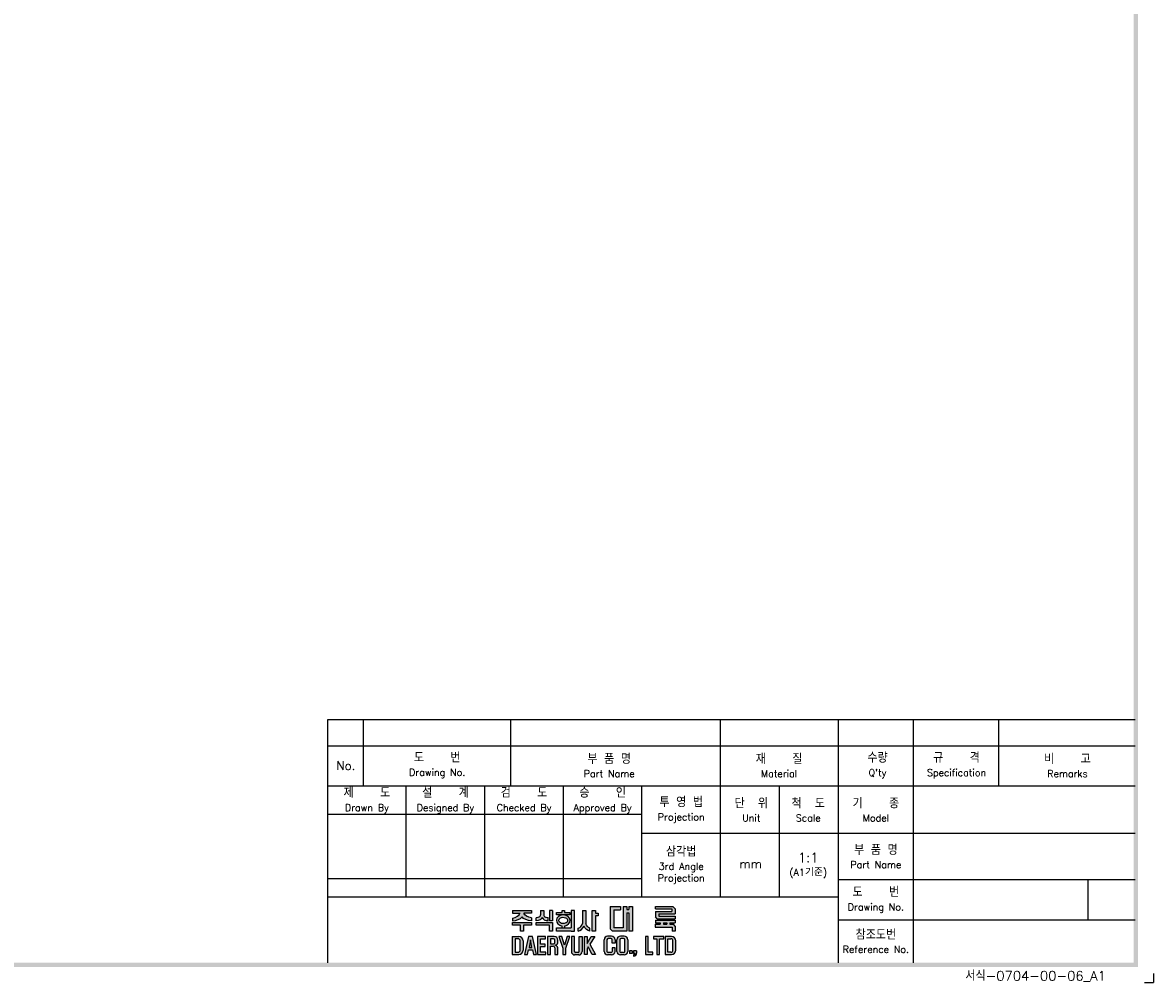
# Model space of a CAD drawing. Extents: x 2148 to 6475, y -907 to 1504.
# Tile 13 of 45: x 4839 to 5176, y 749 to 1034. Entities that reach past the tile are written whole.
import ezdxf

# ---------------------------------------------------------------- set-up
doc = ezdxf.new("R2010")
doc.units = 0
doc.header["$LTSCALE"] = 3
doc.header["$MEASUREMENT"] = 0
for name, color, linetype in [('di', 3, 'CONTINUOUS'), ('dimtaxt', 3, 'CONTINUOUS'), ('dwg', 7, 'CONTINUOUS')]:
    doc.layers.add(name, color=color, linetype=linetype)
doc.styles.get("Standard").update_dxf_attribs({"font": 'romans.shx', "height": 3, "bigfont": 'ghs.shx'})

# ---------------------------------------------------------------- blocks, each defined once
blk = doc.blocks.new('도면서식 A1')
at = {"layer": 'di', "insert": (780.92, -2.61), "char_height": 2.2, "width": 38.8706, "attachment_point": 4}
blk.add_mtext('서식-0704-00-06_A1', dxfattribs=at)
blk = doc.blocks.new('대륙')
at = {"layer": 'dimtaxt'}
for points in [[(70.89, 12.38), (72.38, 12.38), (72.38, 13.12), (70.01, 13.12), (70.01, 8), (70.53, 7.49), (73.84, 7.49), (73.84, 11.66), (74.29, 11.66), (74.29, 7.49), (75.14, 7.49), (75.14, 13.12), (74.29, 13.12), (74.29, 12.42), (73.84, 12.42), (73.84, 13.12), (73.01, 13.12), (73.01, 8.23), (70.89, 8.23)], [(61.83, 12.19), (61.11, 12.19), (61.11, 8.2), (57.74, 8.2), (57.74, 7.47), (61.11, 7.47), (61.83, 7.47)]]:
    blk.add_hatch(color=256, dxfattribs=at).paths.add_polyline_path(points)
h = blk.add_hatch(color=256, dxfattribs=at)
h.paths.add_polyline_path([(84.17, 12.56), (84.17, 11.99), (80.38, 11.99), (80.38, 10.74), (80.81, 10.32), (84.92, 10.32), (84.92, 10.92), (81.19, 10.92), (81.19, 11.44), (84.92, 11.44), (84.92, 12.6), (84.39, 13.12), (80.36, 13.12), (80.36, 12.56)])
h.paths.add_polyline_path([(83.7, 9.41), (84.92, 9.41), (84.92, 9.97), (80.36, 9.97), (80.36, 9.41), (81.48, 9.41), (81.48, 9.04), (80.35, 9.04), (80.35, 8.42), (84.18, 8.42), (84.18, 7.49), (84.92, 7.49), (84.92, 8.64), (84.52, 9.04), (83.7, 9.04)])
h.paths.add_polyline_path([(83, 9.41), (82.23, 9.41), (82.23, 9.04), (83, 9.04)], flags=17)
h = blk.add_hatch(color=256, dxfattribs=at)
edge = h.paths.add_edge_path()
edge.add_line((51.99, 12.18), (47.65, 12.18))
edge.add_line((47.65, 12.18), (47.65, 11.59))
edge.add_line((47.65, 11.59), (49.36, 11.59))
edge.add_ellipse((47.48, 11.55), major_axis=(1.89, 0.39), ratio=0.576936, start_angle=268.0794, end_angle=342.4305, ccw=False)
edge.add_line((47.64, 10.44), (47.64, 9.87))
edge.add_ellipse((47.59, 11.36), major_axis=(2.46, 0), ratio=0.608939, start_angle=-88.7913, end_angle=-24.3158)
edge.add_ellipse((52.06, 11.36), major_axis=(-2.46, 0), ratio=0.608939, start_angle=384.3158, end_angle=448.3061)
edge.add_line((51.99, 9.87), (51.99, 10.51))
edge.add_ellipse((52.11, 11.62), major_axis=(-1.91, 0.31), ratio=0.577613, start_angle=17.5125, end_angle=91.8636, ccw=False)
edge.add_line((50.24, 11.59), (51.99, 11.59))
edge.add_line((51.99, 11.59), (51.99, 12.18))
h.paths.add_polyline_path([(52, 9.48), (47.64, 9.48), (47.64, 8.87), (49.46, 8.87), (49.46, 7.49), (50.19, 7.49), (50.19, 8.88), (52, 8.88)])
edge = h.paths.add_edge_path()
edge.add_arc((55.25, 11.18), 0.45, 180, 220.7047, ccw=False)
edge.add_line((54.8, 11.18), (54.8, 12.18))
edge.add_line((54.8, 12.18), (54.06, 12.18))
edge.add_line((54.06, 12.18), (54.06, 11.18))
edge.add_arc((53.61, 11.18), 0.45, 319.2953, 360, ccw=False)
edge.add_spline(control_points=[(53.95, 10.89), (53.94, 10.88), (53.93, 10.87), (53.83, 10.76), (53.7, 10.68), (53.03, 10.51)], knot_values=[3.761053, 3.761053, 3.761053, 3.761053, 3.807132, 3.807132, 4.298097, 4.298097, 4.298097, 4.298097], degree=3, periodic=0)
edge.add_line((53.03, 10.51), (53.03, 9.85))
edge.add_spline(control_points=[(53.03, 9.85), (53.05, 9.85), (53.06, 9.85), (53.74, 9.96), (53.94, 10.08), (54.15, 10.22), (54.2, 10.3), (54.43, 10.6)], knot_values=[3.495949, 3.495949, 3.495949, 3.495949, 3.524444, 3.524444, 4.06832, 4.06832, 4.379503, 4.379503, 4.379503, 4.379503], degree=3, periodic=0)
edge.add_spline(control_points=[(54.43, 10.6), (54.65, 10.3), (54.71, 10.22), (54.92, 10.08), (55.12, 9.96), (55.75, 9.88), (55.78, 9.87), (55.8, 9.86)], knot_values=[3.495949, 3.495949, 3.495949, 3.495949, 3.807132, 3.807132, 4.351008, 4.351008, 4.402945, 4.402945, 4.402945, 4.402945], degree=3, periodic=0)
edge.add_line((55.8, 9.86), (55.8, 10.59))
edge.add_spline(control_points=[(55.8, 10.59), (55.78, 10.59), (55.76, 10.6), (55.19, 10.66), (55.03, 10.75), (54.92, 10.87), (54.91, 10.88), (54.91, 10.89)], knot_values=[3.761053, 3.761053, 3.761053, 3.761053, 3.81299, 3.81299, 4.356866, 4.356866, 4.402945, 4.402945, 4.402945, 4.402945], degree=3, periodic=0)
h.paths.add_polyline_path([(56.82, 9.48), (53.03, 9.48), (53.03, 8.87), (56.1, 8.87), (56.1, 7.49), (56.82, 7.49)])
h.paths.add_polyline_path([(56.82, 12.19), (56.1, 12.19), (56.1, 9.87), (56.82, 9.87)])
h.paths.add_polyline_path([(60.76, 11.76), (59.58, 11.76), (59.58, 12.19), (59.05, 12.19), (59.05, 11.76), (57.74, 11.76), (57.74, 11.21), (60.76, 11.21)])
edge = h.paths.add_edge_path()
edge.add_ellipse((59.26, 9.92), major_axis=(-1.56, 0), ratio=0.830145, start_angle=101.7462, end_angle=265.4383)
edge.add_line((59.38, 11.21), (59.13, 11.21))
edge.add_ellipse((59.26, 9.92), major_axis=(1.56, 0), ratio=0.830145, start_angle=94.5617, end_angle=259.6787)
edge.add_line((58.98, 8.65), (58.98, 8.2))
edge.add_line((58.98, 8.2), (59.58, 8.2))
edge.add_line((59.58, 8.2), (59.58, 8.65))
edge = h.paths.add_edge_path(flags=16)
edge.add_spline(control_points=[(60.26, 9.92), (60.26, 10.03), (60.22, 10.15), (60.06, 10.37), (59.93, 10.48), (59.59, 10.63), (59.39, 10.66), (58.99, 10.64), (58.8, 10.59), (58.5, 10.41), (58.39, 10.3), (58.27, 10.07), (58.25, 9.96), (58.28, 9.73), (58.34, 9.62), (58.54, 9.4), (58.69, 9.3), (59.06, 9.19), (59.26, 9.17), (59.65, 9.23), (59.83, 9.31), (60.09, 9.5), (60.18, 9.62), (60.25, 9.8), (60.26, 9.86), (60.26, 9.92)], knot_values=[0, 0, 0, 0, 0.543876, 0.543876, 1.087752, 1.087752, 1.631628, 1.631628, 2.175504, 2.175504, 2.71938, 2.71938, 3.263256, 3.263256, 3.807132, 3.807132, 4.351008, 4.351008, 4.894884, 4.894884, 5.43876, 5.43876, 5.982636, 5.982636, 6.283185, 6.283185, 6.283185, 6.283185], degree=3, periodic=0)
h = blk.add_hatch(color=256, dxfattribs=at)
edge = h.paths.add_edge_path()
edge.add_line((64.41, 12.18), (63.7, 12.18))
edge.add_line((63.7, 12.18), (63.7, 9.23))
edge.add_ellipse((62.86, 9.12), major_axis=(0.66, 0.841), ratio=0.672815, start_angle=218.7862, end_angle=304.0863, ccw=False)
edge.add_line((62.7, 8.19), (62.7, 7.51))
edge.add_ellipse((63.11, 8.54), major_axis=(0.964, 0.919), ratio=0.540942, start_angle=220.7961, end_angle=301.7505)
edge.add_ellipse((64.93, 8.53), major_axis=(-0.866, 0.919), ratio=0.569913, start_angle=58.7442, end_angle=145.288)
edge.add_line((65.35, 7.49), (65.35, 8.17))
edge.add_ellipse((65.18, 9.26), major_axis=(-0.67, 1.07), ratio=0.576723, start_angle=74.3826, end_angle=142.9847, ccw=False)
edge.add_line((64.41, 9.18), (64.41, 12.18))
h.paths.add_polyline_path([(66.65, 10.99), (67.26, 10.99), (67.26, 11.63), (66.64, 11.63), (66.64, 12.18), (65.92, 12.18), (65.92, 7.49), (66.65, 7.49)])
h = blk.add_hatch(color=256, dxfattribs=at)
h.paths.add_polyline_path([(47.58, 6.25), (47.58, 2.12), (49.06, 2.12, 0.414214), (50.06, 3.12), (50.06, 5.25, 0.414214), (49.06, 6.25)])
h.paths.add_polyline_path([(48.9, 5.73, -0.414214), (49.4, 5.23), (49.4, 3.16, -0.414214), (48.9, 2.66), (48.23, 2.66), (48.23, 5.73)], flags=16)
h.paths.add_polyline_path([(50.42, 2.11), (51.1, 2.11), (51.31, 3.17), (52.21, 3.17), (52.42, 2.11), (53.1, 2.11), (52.25, 6.23), (51.27, 6.23)])
h.paths.add_polyline_path([(51.77, 5.49), (52.09, 3.74), (51.43, 3.74)], flags=16)
h.paths.add_polyline_path([(53.4, 2.11), (55.25, 2.11), (55.25, 2.66), (54.07, 2.66), (54.07, 3.99), (55.15, 3.99), (55.15, 4.52), (54.06, 4.52), (54.06, 5.7), (55.21, 5.7), (55.21, 6.25), (53.4, 6.25)])
h.paths.add_polyline_path([(55.67, 2.12), (56.33, 2.12), (56.33, 4.05), (56.93, 4.05, -0.414214), (57.33, 3.65), (57.33, 2.12), (58.02, 2.12), (58.02, 3.65, 0.276846), (57.45, 4.24, 0.25864), (58.02, 4.77), (58.02, 5.43, 0.414214), (57.22, 6.23), (55.67, 6.23)])
h.paths.add_polyline_path([(56.33, 5.71), (57.04, 5.71, -0.414214), (57.34, 5.41), (57.34, 4.86, -0.414214), (57.04, 4.56), (56.33, 4.56)], flags=16)
h.paths.add_polyline_path([(59.2, 3.57), (59.2, 2.11), (59.85, 2.11), (59.85, 3.58), (60.8, 6.24), (60.13, 6.24), (59.53, 4.27), (58.97, 6.24), (58.28, 6.24)])
h.paths.add_polyline_path([(61.13, 2.78, 0.414214), (61.88, 2.03), (62.85, 2.03, 0.414214), (63.6, 2.78), (63.6, 6.24), (62.93, 6.24), (62.93, 2.84, -0.414214), (62.68, 2.59), (62.07, 2.59, -0.414214), (61.82, 2.84), (61.82, 6.24), (61.13, 6.24)])
h.paths.add_polyline_path([(64.11, 2.12), (64.77, 2.12), (64.77, 3.42), (64.98, 3.87), (65.9, 2.12), (66.68, 2.12), (65.38, 4.46), (66.48, 6.23), (65.69, 6.23), (64.76, 4.66), (64.76, 6.23), (64.11, 6.23)])
h.paths.add_polyline_path([(68.62, 2.84, 0.414214), (69.42, 2.04), (70.32, 2.04, 0.414214), (71.12, 2.84), (71.12, 3.62), (70.47, 3.62), (70.47, 2.85, -0.414214), (70.17, 2.55), (69.58, 2.55, -0.414214), (69.28, 2.85), (69.28, 5.49, -0.414214), (69.58, 5.79), (70.16, 5.79, -0.414214), (70.46, 5.49), (70.46, 4.76), (71.12, 4.76), (71.12, 5.52, 0.414214), (70.32, 6.32), (69.42, 6.32, 0.414214), (68.62, 5.52)])
h.paths.add_polyline_path([(71.57, 2.84, 0.414214), (72.37, 2.04), (73.25, 2.04, 0.414214), (74.05, 2.84), (74.05, 5.52, 0.414214), (73.25, 6.32), (72.37, 6.32, 0.414214), (71.57, 5.52)])
h.paths.add_polyline_path([(72.23, 5.5, -0.414214), (72.53, 5.8), (73.09, 5.8, -0.414214), (73.39, 5.5), (73.39, 2.85, -0.414214), (73.09, 2.55), (72.53, 2.55, -0.414214), (72.23, 2.85)], flags=16)
h.paths.add_polyline_path([(74.42, 2.34), (75.05, 2.34), (75.05, 2.98), (74.42, 2.98)])
h.paths.add_polyline_path([(75.76, 2.34, -0.316213), (75.39, 2.07), (75.39, 1.77, 0.409412), (76.08, 2.47), (76.08, 2.98), (75.39, 2.98), (75.39, 2.34)])
h.paths.add_polyline_path([(78.08, 2.12), (79.79, 2.12), (79.79, 2.67), (78.75, 2.67), (78.75, 6.24), (78.08, 6.24)])
h.paths.add_polyline_path([(80.68, 2.12), (81.35, 2.12), (81.35, 5.7), (82.27, 5.7), (82.27, 6.24), (79.92, 6.24), (79.92, 5.7), (80.68, 5.7)])
h.paths.add_polyline_path([(82.59, 2.13), (84.07, 2.13, 0.414214), (85.07, 3.13), (85.07, 5.24, 0.414214), (84.07, 6.24), (82.59, 6.24)])
h.paths.add_polyline_path([(83.24, 5.73), (83.9, 5.73, -0.414214), (84.4, 5.23), (84.4, 3.15, -0.414214), (83.9, 2.65), (83.24, 2.65)], flags=16)
for p, q in [((70.01, 13.12), (70.01, 8)), ((70.01, 13.12), (72.38, 13.12)), ((72.38, 13.12), (72.38, 12.38)), ((73.01, 13.12), (73.01, 8.23)), ((73.01, 13.12), (73.84, 13.12)), ((73.84, 13.12), (73.84, 12.42)), ((74.29, 13.12), (75.14, 13.12)), ((74.29, 13.12), (74.29, 12.42)), ((75.14, 13.12), (75.14, 7.49)), ((80.36, 13.12), (84.39, 13.12)), ((80.36, 12.56), (80.36, 13.12)), ((84.92, 12.6), (84.39, 13.12)), ((47.64, 10.44), (47.64, 9.87)), ((47.65, 12.18), (51.99, 12.18)), ((47.65, 12.18), (47.65, 11.59)), ((47.65, 11.59), (49.36, 11.59)), ((51.99, 11.59), (50.24, 11.59)), ((51.99, 12.18), (51.99, 11.59)), ((51.99, 10.51), (51.99, 9.87)), ((53.03, 9.85), (53.03, 10.51)), ((54.06, 12.18), (54.8, 12.18)), ((54.06, 12.18), (54.06, 11.18)), ((54.8, 12.18), (54.8, 11.18)), ((55.8, 9.86), (55.8, 10.59)), ((56.82, 12.19), (56.1, 12.19)), ((56.1, 12.19), (56.1, 9.87)), ((56.82, 12.19), (56.82, 9.87)), ((57.74, 11.76), (59.05, 11.76)), ((57.74, 11.21), (57.74, 11.76)), ((60.76, 11.21), (57.74, 11.21)), ((59.05, 11.76), (59.05, 12.19)), ((59.05, 12.19), (59.58, 12.19)), ((59.58, 12.19), (59.58, 11.76)), ((59.58, 11.76), (60.76, 11.76)), ((60.76, 11.76), (60.76, 11.21)), ((61.11, 12.19), (61.11, 8.2)), ((61.83, 12.19), (61.11, 12.19)), ((61.83, 7.47), (61.83, 12.19)), ((63.7, 12.18), (64.41, 12.18)), ((63.7, 12.18), (63.7, 9.23)), ((64.41, 12.18), (64.41, 9.18)), ((65.92, 7.49), (65.92, 12.18)), ((65.92, 12.18), (66.64, 12.18)), ((66.64, 12.18), (66.64, 11.63)), ((66.64, 11.63), (67.26, 11.63)), ((66.65, 10.99), (66.65, 7.49)), ((67.26, 10.99), (66.65, 10.99)), ((67.26, 11.63), (67.26, 10.99)), ((70.89, 12.38), (70.89, 8.23)), ((70.89, 12.38), (72.38, 12.38)), ((73.84, 12.42), (74.29, 12.42)), ((73.84, 11.66), (73.84, 7.49)), ((73.84, 11.66), (74.29, 11.66)), ((74.29, 11.66), (74.29, 7.49)), ((80.36, 12.56), (84.17, 12.56)), ((80.38, 11.99), (84.17, 11.99)), ((80.38, 11.99), (80.38, 10.74)), ((80.81, 10.32), (80.38, 10.74)), ((81.19, 11.44), (84.92, 11.44)), ((81.19, 11.44), (81.19, 10.92)), ((81.19, 10.92), (84.92, 10.92)), ((84.17, 12.56), (84.17, 11.99)), ((84.92, 12.6), (84.92, 11.44)), ((84.92, 10.92), (84.92, 10.32)), ((47.64, 9.48), (52, 9.48)), ((47.64, 8.87), (47.64, 9.48)), ((49.46, 8.87), (47.64, 8.87)), ((49.46, 7.49), (49.46, 8.87)), ((50.19, 8.88), (50.19, 7.49)), ((52, 8.88), (50.19, 8.88)), ((52, 9.48), (52, 8.88)), ((53.03, 9.48), (56.82, 9.48)), ((53.03, 8.87), (53.03, 9.48)), ((56.1, 8.87), (53.03, 8.87)), ((56.82, 9.87), (56.1, 9.87)), ((56.1, 7.49), (56.1, 8.87)), ((56.82, 9.48), (56.82, 7.49)), ((57.74, 8.2), (61.11, 8.2)), ((57.74, 7.47), (57.74, 8.2)), ((58.98, 8.2), (58.98, 8.65)), ((59.58, 8.65), (59.58, 8.2)), ((62.7, 7.51), (62.7, 8.19)), ((65.35, 7.49), (65.35, 8.17)), ((70.53, 7.49), (70.01, 8)), ((73.01, 8.23), (70.89, 8.23)), ((80.35, 9.04), (81.48, 9.04)), ((80.35, 9.04), (80.35, 8.42)), ((80.35, 8.42), (84.18, 8.42)), ((80.36, 9.97), (84.92, 9.97)), ((80.36, 9.97), (80.36, 9.41)), ((80.36, 9.41), (81.48, 9.41)), ((80.81, 10.32), (84.92, 10.32)), ((81.48, 9.41), (81.48, 9.04)), ((82.23, 9.41), (83, 9.41)), ((82.23, 9.41), (82.23, 9.04)), ((82.23, 9.04), (83, 9.04)), ((83, 9.41), (83, 9.04)), ((83.7, 9.41), (84.92, 9.41)), ((83.7, 9.41), (83.7, 9.04)), ((83.7, 9.04), (84.52, 9.04)), ((84.18, 8.42), (84.18, 7.49)), ((84.92, 8.64), (84.52, 9.04)), ((84.92, 9.97), (84.92, 9.41)), ((84.92, 8.64), (84.92, 7.49)), ((47.58, 6.25), (47.58, 2.12)), ((47.58, 6.25), (49.06, 6.25)), ((48.23, 5.73), (48.23, 2.66)), ((48.9, 5.73), (48.23, 5.73)), ((49.4, 3.16), (49.4, 5.23)), ((50.19, 7.49), (49.46, 7.49)), ((50.06, 5.25), (50.06, 3.12)), ((51.27, 6.23), (50.42, 2.11)), ((52.25, 6.23), (51.27, 6.23)), ((51.77, 5.49), (51.43, 3.74)), ((52.09, 3.74), (51.77, 5.49)), ((53.1, 2.11), (52.25, 6.23)), ((55.21, 6.25), (53.4, 6.25)), ((53.4, 6.25), (53.4, 2.11)), ((54.06, 5.7), (55.21, 5.7)), ((54.06, 4.52), (54.06, 5.7)), ((55.21, 5.7), (55.21, 6.25)), ((55.67, 6.23), (55.67, 2.12)), ((57.22, 6.23), (55.67, 6.23)), ((56.82, 7.49), (56.1, 7.49)), ((56.33, 5.71), (56.33, 4.56)), ((57.04, 5.71), (56.33, 5.71)), ((57.34, 4.86), (57.34, 5.41)), ((61.11, 7.47), (57.74, 7.47)), ((58.02, 4.77), (58.02, 5.43)), ((58.97, 6.24), (58.28, 6.24)), ((58.28, 6.24), (59.2, 3.57)), ((59.53, 4.27), (58.97, 6.24)), ((60.13, 6.24), (59.53, 4.27)), ((59.85, 3.58), (60.8, 6.24)), ((60.8, 6.24), (60.13, 6.24)), ((61.11, 7.47), (61.83, 7.47)), ((61.13, 6.24), (61.13, 2.78)), ((61.82, 6.24), (61.13, 6.24)), ((61.82, 2.84), (61.82, 6.24)), ((62.93, 2.84), (62.93, 6.24)), ((62.93, 6.24), (63.6, 6.24)), ((63.6, 6.24), (63.6, 2.78)), ((64.11, 2.12), (64.11, 6.23)), ((64.11, 6.23), (64.76, 6.23)), ((64.76, 4.66), (65.69, 6.23)), ((64.76, 6.23), (64.76, 4.66)), ((66.48, 6.23), (65.38, 4.46)), ((65.69, 6.23), (66.48, 6.23)), ((66.65, 7.49), (65.92, 7.49)), ((68.62, 2.84), (68.62, 5.52)), ((69.28, 5.49), (69.28, 2.85)), ((70.32, 6.32), (69.42, 6.32)), ((70.16, 5.79), (69.58, 5.79)), ((70.46, 4.76), (70.46, 5.49)), ((73.84, 7.49), (70.53, 7.49)), ((71.12, 5.52), (71.12, 4.76)), ((71.57, 2.84), (71.57, 5.52)), ((72.23, 5.5), (72.23, 2.85)), ((73.25, 6.32), (72.37, 6.32)), ((73.09, 5.8), (72.53, 5.8)), ((73.39, 2.85), (73.39, 5.5)), ((74.05, 5.52), (74.05, 2.84)), ((75.14, 7.49), (74.29, 7.49)), ((78.08, 6.24), (78.08, 2.12)), ((78.75, 6.24), (78.08, 6.24)), ((78.75, 2.67), (78.75, 6.24)), ((82.27, 6.24), (79.92, 6.24)), ((79.92, 6.24), (79.92, 5.7)), ((79.92, 5.7), (80.68, 5.7)), ((80.68, 5.7), (80.68, 2.12)), ((81.35, 2.12), (81.35, 5.7)), ((81.35, 5.7), (82.27, 5.7)), ((82.27, 5.7), (82.27, 6.24)), ((82.59, 6.24), (82.59, 2.13)), ((84.07, 6.24), (82.59, 6.24)), ((83.24, 2.65), (83.24, 5.73)), ((83.24, 5.73), (83.9, 5.73)), ((84.92, 7.49), (84.18, 7.49)), ((84.4, 3.15), (84.4, 5.23)), ((85.07, 3.13), (85.07, 5.24)), ((48.23, 2.66), (48.9, 2.66)), ((51.1, 2.11), (51.31, 3.17)), ((51.31, 3.17), (52.21, 3.17)), ((51.43, 3.74), (52.09, 3.74)), ((52.21, 3.17), (52.42, 2.11)), ((55.15, 4.52), (54.06, 4.52)), ((54.07, 3.99), (55.15, 3.99)), ((54.07, 2.66), (54.07, 3.99)), ((55.25, 2.66), (54.07, 2.66)), ((55.15, 3.99), (55.15, 4.52)), ((55.25, 2.11), (55.25, 2.66)), ((56.33, 4.56), (57.04, 4.56)), ((56.33, 2.12), (56.33, 4.05)), ((56.33, 4.05), (56.93, 4.05)), ((57.33, 3.65), (57.33, 2.12)), ((58.02, 2.12), (58.02, 3.65)), ((59.2, 3.57), (59.2, 2.11)), ((59.85, 2.11), (59.85, 3.58)), ((62.68, 2.59), (62.07, 2.59)), ((64.98, 3.87), (64.77, 3.42)), ((64.77, 3.42), (64.77, 2.12)), ((65.9, 2.12), (64.98, 3.87)), ((65.38, 4.46), (66.68, 2.12)), ((71.12, 4.76), (70.46, 4.76)), ((70.47, 3.62), (70.47, 2.85)), ((71.12, 3.62), (70.47, 3.62)), ((71.12, 2.84), (71.12, 3.62)), ((74.42, 2.98), (74.42, 2.34)), ((75.05, 2.98), (74.42, 2.98)), ((75.05, 2.98), (75.05, 2.34)), ((75.39, 2.98), (75.39, 2.34)), ((76.08, 2.98), (75.39, 2.98)), ((76.08, 2.98), (76.08, 2.47)), ((79.79, 2.67), (78.75, 2.67)), ((79.79, 2.12), (79.79, 2.67)), ((83.9, 2.65), (83.24, 2.65)), ((47.58, 2.12), (49.06, 2.12)), ((50.42, 2.11), (51.1, 2.11)), ((52.42, 2.11), (53.1, 2.11)), ((53.4, 2.11), (55.25, 2.11)), ((55.67, 2.12), (56.33, 2.12)), ((57.33, 2.12), (58.02, 2.12)), ((59.2, 2.11), (59.85, 2.11)), ((62.85, 2.03), (61.88, 2.03)), ((64.77, 2.12), (64.11, 2.12)), ((66.68, 2.12), (65.9, 2.12)), ((70.32, 2.04), (69.42, 2.04)), ((70.17, 2.55), (69.58, 2.55)), ((73.25, 2.04), (72.37, 2.04)), ((73.09, 2.55), (72.53, 2.55)), ((75.05, 2.34), (74.42, 2.34)), ((75.76, 2.34), (75.39, 2.34)), ((75.39, 2.07), (75.39, 1.77)), ((78.08, 2.12), (79.79, 2.12)), ((80.68, 2.12), (81.35, 2.12)), ((82.59, 2.13), (84.07, 2.13))]:
    blk.add_line(p, q, dxfattribs=at)
for centre, radius, start, end in [((53.61, 11.18), 0.45, 319.2953, 360), ((55.25, 11.18), 0.45, 180, 220.7047), ((48.9, 5.23), 0.5, 0, 90), ((49.06, 5.25), 1, 0, 90), ((57.22, 4.85), 0.8, 270, 270), ((57.04, 5.41), 0.3, 0, 90), ((57.22, 5.43), 0.8, 0, 90), ((69.42, 5.52), 0.8, 90, 180), ((69.58, 5.49), 0.3, 90, 180), ((70.16, 5.49), 0.3, 0, 90), ((70.32, 5.52), 0.8, 0, 90), ((72.37, 5.52), 0.8, 90, 180), ((72.53, 5.5), 0.3, 90, 180), ((73.09, 5.5), 0.3, 0, 90), ((73.25, 5.52), 0.8, 0, 90), ((83.9, 5.23), 0.5, 0, 90), ((84.07, 5.24), 1, 0, 90), ((48.9, 3.16), 0.5, 270, 0), ((49.06, 3.12), 1, 270, 0), ((56.93, 3.65), 0.4, 0, 90), ((57.04, 4.86), 0.3, 270, 0), ((57.26, 5.02), 0.8, 283.6828, 341.6876), ((57.24, 3.47), 0.8, 12.921, 74.819), ((61.88, 2.78), 0.75, 180, 270), ((62.07, 2.84), 0.25, 180, 270), ((62.68, 2.84), 0.25, 270, 0), ((62.85, 2.78), 0.75, 270, 0), ((69.42, 2.84), 0.8, 180, 270), ((69.58, 2.85), 0.3, 180, 270), ((70.17, 2.85), 0.3, 270, 0), ((70.32, 2.84), 0.8, 270, 0), ((72.37, 2.84), 0.8, 180, 270), ((72.53, 2.85), 0.3, 180, 270), ((73.09, 2.85), 0.3, 270, 0), ((73.25, 2.84), 0.8, 270, 0), ((83.9, 3.15), 0.5, 270, 0), ((84.07, 3.13), 1, 270, 0), ((75.38, 2.47), 0.7, 270.9408, 0), ((75.38, 2.47), 0.4, 271.6466, 341.8371)]:
    blk.add_arc(centre, radius, start, end, dxfattribs=at)
for centre, major_axis, ratio, start_param, end_param in [((47.48, 11.55), (1.89, 0.39), 0.576936, 4.678869, 5.97654), ((47.59, 11.36), (-2.46, 0), 0.608939, 1.591893, 2.717202), ((59.26, 9.92), (1.56, 0), 0.830145, 1.650413, 4.532248), ((59.26, 9.92), (-1.56, 0), 0.830145, 1.775806, 4.632772), ((62.86, 9.12), (0.66, 0.841), 0.672815, 3.81854, 5.307307), ((63.11, 8.54), (0.964, 0.919), 0.540942, 3.853619, 5.26654)]:
    blk.add_ellipse(centre, major_axis=major_axis, ratio=ratio, start_param=start_param, end_param=end_param, dxfattribs=at)
at = {"layer": 'dimtaxt', "extrusion": (0, 0, -1)}
for centre, major_axis, ratio, start_param, end_param in [((52.06, 11.36), (-2.46, 0), 0.608939, -1.541231, -0.42439), ((52.11, 11.62), (-1.91, 0.31), 0.577613, 4.679864, 5.977535), ((64.93, 8.53), (-0.866, 0.919), 0.569913, 3.747431, 5.257905), ((65.18, 9.26), (-0.67, 1.07), 0.576723, 3.787632, 4.984965)]:
    blk.add_ellipse(centre, major_axis=major_axis, ratio=ratio, start_param=start_param, end_param=end_param, dxfattribs=at)
at = {"layer": 'dimtaxt'}
for points, knots in [([(53.95, 10.89), (53.94, 10.88), (53.93, 10.87), (53.83, 10.76), (53.7, 10.68), (53.03, 10.51)], [3.7610527, 3.7610527, 3.7610527, 3.7610527, 3.8071317, 3.8071317, 4.2980967, 4.2980967, 4.2980967, 4.2980967]), ([(54.43, 10.6), (54.2, 10.3), (54.15, 10.22), (53.94, 10.08), (53.74, 9.96), (53.06, 9.85), (53.05, 9.85), (53.03, 9.85)], [3.4959493, 3.4959493, 3.4959493, 3.4959493, 3.8071317, 3.8071317, 4.3510077, 4.3510077, 4.3795026, 4.3795026, 4.3795026, 4.3795026]), ([(54.43, 10.6), (54.65, 10.3), (54.71, 10.22), (54.92, 10.08), (55.12, 9.96), (55.75, 9.88), (55.78, 9.87), (55.8, 9.86)], [3.4959493, 3.4959493, 3.4959493, 3.4959493, 3.8071317, 3.8071317, 4.3510077, 4.3510077, 4.4029453, 4.4029453, 4.4029453, 4.4029453]), ([(54.91, 10.89), (54.91, 10.88), (54.92, 10.87), (55.03, 10.75), (55.19, 10.66), (55.76, 10.6), (55.78, 10.59), (55.8, 10.59)], [3.7610527, 3.7610527, 3.7610527, 3.7610527, 3.8071317, 3.8071317, 4.3510077, 4.3510077, 4.4029453, 4.4029453, 4.4029453, 4.4029453]), ([(60.26, 9.92), (60.26, 10.03), (60.22, 10.15), (60.06, 10.37), (59.93, 10.48), (59.59, 10.63), (59.39, 10.66), (58.99, 10.64), (58.8, 10.59), (58.5, 10.41), (58.39, 10.3), (58.27, 10.07), (58.25, 9.96), (58.28, 9.73), (58.34, 9.62), (58.54, 9.4), (58.69, 9.3), (59.06, 9.19), (59.26, 9.17), (59.65, 9.23), (59.83, 9.31), (60.09, 9.5), (60.18, 9.62), (60.25, 9.8), (60.26, 9.86), (60.26, 9.92)], [0, 0, 0, 0, 0.543876, 0.543876, 1.087752, 1.087752, 1.631628, 1.631628, 2.175504, 2.175504, 2.71938, 2.71938, 3.263256, 3.263256, 3.807132, 3.807132, 4.351008, 4.351008, 4.894884, 4.894884, 5.43876, 5.43876, 5.982636, 5.982636, 6.283185, 6.283185, 6.283185, 6.283185])]:
    blk.add_open_spline(points, degree=3, knots=knots, dxfattribs=at)

msp = doc.modelspace()

# ---------------------------------------------------------------- linework, layer by layer
at = {"layer": 'di'}
for p in [(5176.152, 751.418), (5173.552, 748.818)]:
    msp.add_line(p, (5176.152, 748.818), dxfattribs=at)
at = {"layer": 'dimtaxt'}
for p, q in [((5170.738, 826.953), (4930.238, 826.953)), ((4930.238, 826.953), (4930.238, 754.668)), ((4940.927, 807.428), (4940.927, 826.928)), ((4984.838, 807.453), (4984.838, 826.953)), ((5047.238, 807.453), (5047.238, 826.953)), ((5082.338, 807.453), (5082.338, 826.953)), ((5104.687, 807.453), (5104.687, 826.953)), ((5130.09, 807.453), (5130.09, 826.953)), ((5170.738, 819.153), (4930.238, 819.153)), ((4953.638, 774.144), (4953.638, 807.237)), ((4977.038, 774.144), (4977.038, 807.237)), ((5000.438, 774.144), (5000.438, 807.237)), ((5023.838, 774.144), (5023.838, 807.237)), ((5047.238, 774.144), (5047.238, 807.237)), ((5064.788, 774.144), (5064.788, 807.237)), ((5082.338, 754.62), (5082.338, 807.237)), ((5104.687, 754.62), (5104.687, 807.237)), ((5023.838, 798.755), (4930.292, 798.755)), ((5170.738, 793.116), (5023.838, 793.116)), ((5023.838, 779.636), (4930.321, 779.636)), ((5170.738, 779.325), (5082.338, 779.325)), ((5156.687, 767.315), (5156.687, 779.325)), ((5082.338, 774.144), (4930.238, 774.144)), ((5170.738, 767.315), (5082.338, 767.315))]:
    msp.add_line(p, q, dxfattribs=at)
at = {"layer": 'dwg'}
msp.add_line((5170.738, 807.237), (4930.238, 807.237), dxfattribs=at)
for points in [[(5171.602, 1499.568), (5170.302, 1498.268), (5171.602, 753.368), (5170.302, 754.668)], [(4930.452, 807.432), (4930.452, 807.042), (5170.413, 807.432), (5170.413, 807.042)], [(5171.602, 753.368), (5170.302, 754.668), (4110.802, 753.368), (4112.102, 754.668)]]:
    msp.add_trace(points, dxfattribs=at)

# ---------------------------------------------------------------- block references
at = {"layer": 'di', "xscale": 1.3, "yscale": 1.3, "zscale": 1.3}
msp.add_blockref('대륙', (4923.368, 754.345), dxfattribs=at)
at = {"layer": 'dwg', "xscale": 1.3, "yscale": 1.3, "zscale": 1.3}
msp.add_blockref('도면서식 A1', (4104.952, 754.018), dxfattribs=at)

# ---------------------------------------------------------------- texts
at = {"layer": 'di', "attachment_point": 5}
for s, insert, char_height, width in [('No.', (4935.69, 813.347), 2.6, 10.47554), ('{\\H1.1x;도    번\\P\\H0.72727x;Drawing No.}', (4962.883, 813.347), 2.6, 43.9108), ('{\\H1.1x;부 품 명\\P\\H0.72727x;Part Name}', (5014.088, 813.303), 2.6, 58.5), ('{\\H1.1x;재    질\\P\\H0.72727x;Material}', (5064.686, 813.303), 2.6, 35.80329), ("{\\H1.1x;수량\\P\\H0.72727x;Q'ty}", (5094, 813.303), 2.6, 12.29671), ('{\\H1.1x;규    격\\P\\H0.72727x;Specification}', (5117.537, 813.303), 2.6, 35.1), ('{\\H1.1x;비    고\\P\\H0.72727x;Remarks}', (5150.557, 813.303), 2.6, 50.7), ('{\\H1.1x;제    도\\P\\H0.72727x;Drawn By}', (4941.938, 802.899), 2.6, 23.4), ('{\\H1.1x;설    계}\\P{\\H0.8x;Designed By}', (4965.338, 802.899), 2.6, 23.4), ('{\\H1.1x;검    도\\P\\H0.72727x;Checked By}', (4988.738, 802.899), 2.6, 23.4), ('승    인\\P{\\H0.72727x;Approved By}', (5012.138, 802.899), 2.86, 23.4), ('투 영 법\\P{\\H0.72727x;Projection}', (5035.538, 800.079), 2.86, 23.4), ('{\\H1.1x;단  위}\\P{\\H0.8x;Unit}', (5056.414, 800.079), 2.6, 20.8), ('{\\H1.1x;척  도\\P\\H0.72727x;Scale}', (5073.366, 800.079), 2.6, 20.8), ('기    종\\P{\\H0.72727x;Model}', (5093.513, 800.079), 2.86, 22.34861), ('{\\H1.1x;삼각법\\H0.45455x;\\P\\H1.6x;3rd Angle\\PProjection}', (5035.538, 783.63), 2.6, 23.4), ('부 품 명\\P{\\H0.72727x;Part Name}', (5093.513, 786.22), 2.86, 22.34861), ('도    번\\P{\\H0.72727x;Drawing No.}', (5093.513, 773.32), 2.86, 22.34861), ('참조도번\\P{\\H0.72727x;Reference No.}', (5093.513, 760.992), 2.86, 22.34861)]:
    msp.add_mtext(s, dxfattribs=dict(at, insert=insert, char_height=char_height, width=width))
at = {"layer": 'dimtaxt'}
msp.add_text('mm', height=2.6, dxfattribs=at).set_placement((5052.877, 782.797))
at = {"layer": 'dimtaxt', "insert": (5073.366, 783.63), "char_height": 2.86, "width": 20.8, "attachment_point": 5}
msp.add_mtext('1:1\\P{\\H0.72727x;(A1기준)}', dxfattribs=at)

doc.saveas('drawing.dxf')
